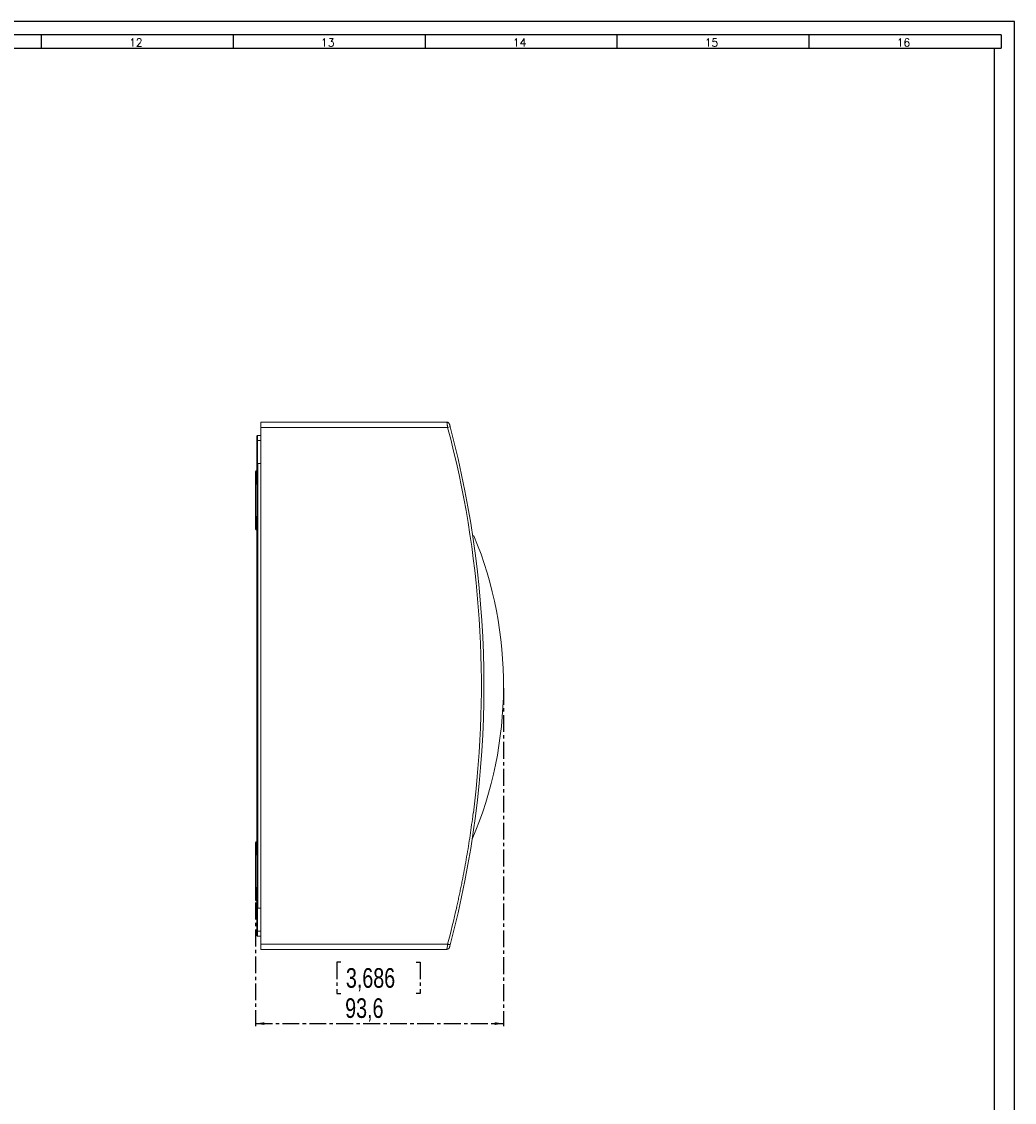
# Model space of a CAD drawing. Header units: millimetres. Extents: x 0 to 1189, y 0 to 841.
# Tile 7 of 7: x 814 to 1189, y 433 to 841. Entities that reach past the tile are written whole.
import ezdxf

# ---------------------------------------------------------------- set-up
doc = ezdxf.new("R2010")
doc.units = ezdxf.units.MM
doc.linetypes.add('CENTER', pattern=[10.16, 6.35, -1.27, 1.27, -1.27])
doc.layers.add('CENTRO', color=7, linetype='CENTER')
doc.layers.add('FORMATO', color=7, linetype='Continuous')
doc.styles.add('SLDTEXTSTYLE0', font='ROMANS')
doc.styles.add('SLDTEXTSTYLE3', font='TXT', dxfattribs={"width": 0.75})
doc.dimstyles.new('SLDDIMSTYLE0', dxfattribs={"dimtxt": 7.408333, "dimasz": 3.302, "dimexe": 0, "dimexo": 0.0625, "dimgap": 1.852083, "dimtad": 1, "dimdec": 1, "dimrnd": 1e-09, "dimzin": 12, "dimdsep": 46, "dimtxsty": 'SLDTEXTSTYLE3', "dimsah": 1, "dimcen": 0.09, "dimadec": 0, "dimazin": 3, "dimtfac": 1, "dimtdec": 1, "dimtofl": 0, "dimtmove": 0, "dimatfit": 3, "dimfxl": 1, "dimfrac": 2, "dimtolj": 1, "dimtzin": 12, "dimarcsym": 0})

# ---------------------------------------------------------------- blocks, each defined once
blk = doc.blocks.new('_D_1')
at = {"layer": 'CENTRO'}
for p, q in [((996.21, 589.44), (996.21, 461.81)), ((902.6, 508.46), (902.6, 461.81)), ((934.82, 485.96), (933.32, 485.96)), ((933.32, 485.96), (933.32, 474.19)), ((963.2, 485.96), (964.71, 485.96)), ((964.71, 485.96), (964.71, 474.19)), ((933.32, 474.19), (934.82, 474.19)), ((964.71, 474.19), (963.2, 474.19)), ((902.6, 462.81), (996.21, 462.81))]:
    blk.add_line(p, q, dxfattribs=at)
for points in [[(902.6, 462.81), (905.9, 462.3), (905.9, 463.32)], [(996.21, 462.81), (992.91, 463.32), (992.91, 462.3)]]:
    blk.add_solid(points, dxfattribs=at)
at = {"layer": 'CENTRO', "char_height": 7.408, "attachment_point": 1, "style": 'SLDTEXTSTYLE3'}
for s, insert in [('3,686', (936.7, 483.74, 0.1)), ('93,6', (936.43, 472.36, 0.1))]:
    blk.add_mtext(s, dxfattribs=dict(at, insert=insert))

msp = doc.modelspace()

# ---------------------------------------------------------------- linework, layer by layer
at = {"color": 7, "linetype": 'Continuous', "lineweight": 15}
for p, q in [((904.6, 687.81), (904.6, 689.81)), ((974.83, 689.81), (904.6, 689.81)), ((904.6, 687.81), (904.6, 492.81)), ((931.6, 687.81), (904.6, 687.81)), ((975.1, 687.81), (931.6, 687.81)), ((975.1, 687.81), (976.06, 688.07)), ((903.1, 674.16), (903.1, 683.11)), ((904.6, 684.76), (903.3, 684.76)), ((903.3, 682.94), (903.3, 683.76)), ((904.6, 682.94), (903.3, 682.94)), ((903.3, 674.15), (903.3, 682.94)), ((903.1, 506.47), (903.1, 674.16)), ((904.6, 674.19), (903.5, 674.19)), ((903.5, 674.19), (903.5, 506.43)), ((902.6, 660.31), (902.6, 671.16)), ((903.1, 671.56), (903, 671.56)), ((902.6, 649.46), (902.6, 660.31)), ((903, 649.06), (903.1, 649.06)), ((985.04, 646.89), (984.58, 646.9)), ((902.6, 520.31), (902.6, 531.16)), ((903.1, 531.56), (903, 531.56)), ((902.6, 509.46), (902.6, 520.31)), ((903, 509.06), (903.1, 509.06)), ((903.1, 497.52), (903.1, 506.47)), ((903.3, 506.47), (903.3, 497.68)), ((903.5, 506.43), (904.6, 506.43)), ((978.5, 506.69), (978.51, 506.68)), ((903.3, 496.86), (903.3, 497.68)), ((903.3, 497.68), (904.6, 497.68)), ((903.3, 495.86), (904.6, 495.86)), ((904.6, 492.81), (931.6, 492.81)), ((904.6, 490.81), (904.6, 492.81)), ((974.83, 490.81), (904.6, 490.81)), ((931.6, 492.81), (975.1, 492.81)), ((974.84, 490.88), (974.83, 490.81)), ((974.83, 490.85), (974.98, 490.82))]:
    msp.add_line(p, q, dxfattribs=at)
at = {"color": 8, "linetype": 'Continuous', "lineweight": 15}
for p, q in [((903.3, 683.76), (903.3, 684.76)), ((903, 666.33), (903, 671.56)), ((903, 649.06), (903, 654.3)), ((903, 526.33), (903, 531.56)), ((903, 509.06), (903, 514.3)), ((903.3, 495.86), (903.3, 496.86))]:
    msp.add_line(p, q, dxfattribs=at)
at = {"color": 7, "linetype": 'Continuous', "lineweight": 15}
for centre, radius, start, end in [((974.83, 688.81), 1, 14.9986, 90), ((608.64, 590.31), 379.21, 352.7303, 14.899), ((607.19, 590.31), 381.61, 345.1572, 14.8428), ((903.28, 683.13), 0.185, 186.2435, 275.1111), ((903, 671.16), 0.4, 90, 180), ((903, 649.46), 0.4, 180, 270), ((847.96, 590.44), 148.25, 336.9512, 22.3834), ((990.7, 522.91), 20.3, 106.9095, 107.0241), ((903, 531.16), 0.4, 90, 180), ((903, 509.46), 0.4, 180, 270), ((608.64, 590.31), 379.21, 345.101, 347.2591), ((903.28, 497.5), 0.185, 84.8889, 173.7565), ((974.83, 491.81), 1, 270, 345.0014)]:
    msp.add_arc(centre, radius, start, end, dxfattribs=at)
for centre, start_param, end_param in [((903.5, 673.91), 1.570796, 2.094395), ((903.5, 506.71), 4.18879, 4.712389)]:
    msp.add_ellipse(centre, major_axis=(0.4, 0), ratio=0.700208, start_param=start_param, end_param=end_param, dxfattribs=at)
for points, knots in [([(975.1, 687.81), (975.08, 687.94), (975.06, 688.07), (975.03, 688.32), (975.01, 688.45), (974.98, 688.69), (974.96, 688.8), (974.94, 689.02), (974.92, 689.12), (974.9, 689.31), (974.89, 689.39), (974.87, 689.54), (974.86, 689.6), (974.84, 689.76), (974.83, 689.81), (974.83, 689.81)], [0, 0, 0, 0, 0.125, 0.125, 0.25, 0.25, 0.375, 0.375, 0.5, 0.5, 0.625, 0.625, 0.75, 0.75, 1, 1, 1, 1]), ([(974.98, 689.8), (974.96, 689.8), (974.91, 689.81), (974.86, 689.78), (974.83, 689.77)], [0, 0, 0, 0, 0.4966805, 1, 1, 1, 1]), ([(975.8, 689.07), (975.8, 689.07), (975.83, 688.96), (975.9, 688.68), (975.93, 688.57), (975.99, 688.33), (976.03, 688.2), (976.06, 688.07)], [0, 0, 0, 0, 0.5, 0.5, 0.75, 0.75, 1, 1, 1, 1]), ([(903.3, 684.76), (903.28, 684.76), (903.26, 684.76), (903.22, 684.75), (903.18, 684.72), (903.15, 684.7), (903.13, 684.68), (903.12, 684.66), (903.12, 684.65), (903.11, 684.63), (903.1, 684.6), (903.1, 684.59), (903.1, 684.56), (903.1, 684.55)], [0, 0, 0, 0, 0.1168544, 0.2305981, 0.335041, 0.4267365, 0.4683859, 0.5083688, 0.5484285, 0.590812, 0.6916961, 0.8284698, 1, 1, 1, 1]), ([(903.1, 684.55), (903.1, 684.55), (903.1, 684.55), (903.1, 684.48), (903.1, 684.34), (903.1, 684.16), (903.1, 683.96), (903.1, 683.83), (903.1, 683.76)], [0, 0, 0, 0, 0.0391882, 0.2469369, 0.4546856, 0.6534853, 0.8364976, 1, 1, 1, 1]), ([(903.1, 683.76), (903.1, 683.76), (903.12, 683.76), (903.19, 683.76), (903.25, 683.76), (903.3, 683.76)], [0, 0, 0, 0, 0.5, 0.5, 1, 1, 1, 1]), ([(903.1, 683.11), (903.1, 683.18), (903.1, 683.28), (903.1, 683.51), (903.1, 683.64), (903.1, 683.76)], [0, 0, 0, 0, 0.5, 0.5, 1, 1, 1, 1]), ([(903.3, 674.15), (903.24, 674.13), (903.19, 674.13), (903.11, 674.13), (903.1, 674.15), (903.1, 674.16)], [0, 0, 0, 0, 0.5, 0.5, 1, 1, 1, 1]), ([(978.5, 506.69), (978.64, 507.35), (978.94, 508.68), (979.37, 510.67), (979.79, 512.66), (980.2, 514.65), (981, 518.67), (982.13, 524.71), (983.46, 532.81), (984.29, 538.69), (984.7, 541.86), (984.76, 542.32)], [0, 0, 0, 0, 0.056254, 0.112511, 0.168773, 0.225041, 0.281317, 0.508152, 0.734941, 0.961789, 1, 1, 1, 1]), ([(903.3, 506.47), (903.24, 506.49), (903.19, 506.5), (903.11, 506.49), (903.1, 506.48), (903.1, 506.47)], [0, 0, 0, 0, 0.5, 0.5, 1, 1, 1, 1]), ([(903.1, 496.86), (903.1, 496.99), (903.1, 497.12), (903.1, 497.35), (903.1, 497.45), (903.1, 497.52)], [0, 0, 0, 0, 0.5, 0.5, 1, 1, 1, 1]), ([(903.1, 496.86), (903.1, 496.86), (903.12, 496.86), (903.19, 496.86), (903.25, 496.86), (903.3, 496.86)], [0, 0, 0, 0, 0.5, 0.5, 1, 1, 1, 1]), ([(903.1, 496.86), (903.1, 496.8), (903.1, 496.66), (903.1, 496.47), (903.1, 496.32), (903.1, 496.26), (903.1, 496.24)], [0, 0, 0, 0, 0.2627871, 0.5569313, 0.8764497, 1, 1, 1, 1]), ([(903.1, 496.24), (903.1, 496.18), (903.1, 496.09), (903.11, 495.99), (903.16, 495.92), (903.22, 495.87), (903.27, 495.86), (903.3, 495.86)], [0, 0, 0, 0, 0.375276, 0.578778, 0.740352, 0.877941, 1, 1, 1, 1]), ([(976.06, 492.56), (976.06, 492.56), (976.04, 492.56), (975.95, 492.59), (975.87, 492.61), (975.68, 492.66), (975.57, 492.69), (975.33, 492.75), (975.21, 492.78), (975.1, 492.81)], [0, 0, 0, 0, 0.25, 0.25, 0.5, 0.5, 0.75, 0.75, 1, 1, 1, 1]), ([(975.74, 491.41), (975.75, 491.43), (975.78, 491.49), (975.8, 491.59), (975.82, 491.63)], [0, 0, 0, 0, 0.5162334, 1, 1, 1, 1]), ([(976.06, 492.56), (976.03, 492.43), (975.99, 492.3), (975.93, 492.06), (975.9, 491.95), (975.85, 491.76), (975.83, 491.68), (975.8, 491.58), (975.8, 491.55), (975.8, 491.55)], [0, 0, 0, 0, 0.25, 0.25, 0.5, 0.5, 0.75, 0.75, 1, 1, 1, 1])]:
    msp.add_open_spline(points, degree=3, knots=knots, dxfattribs=at)
at = {"color": 8, "linetype": 'Continuous', "lineweight": 15}
msp.add_open_spline([(975.1, 492.81), (975.06, 492.55), (974.99, 492.03), (974.9, 491.37), (974.85, 490.96), (974.84, 490.9), (974.84, 490.88)], degree=3, knots=[0, 0, 0, 0, 0.282826, 0.564686, 0.846657, 1, 1, 1, 1], dxfattribs=at)
at = {"layer": 'FORMATO'}
for p, q in [((1189, 841), (0, 841)), ((1189, 0), (1189, 841)), ((1184, 836), (25, 836)), ((821.73, 836), (821.73, 831)), ((894.16, 836), (894.16, 831)), ((966.59, 836), (966.59, 831)), ((1039.02, 836), (1039.02, 831)), ((1111.45, 836), (1111.45, 831)), ((1184, 836), (1184, 831)), ((25, 831), (1184, 831)), ((1181.52, 5), (1181.52, 831))]:
    msp.add_line(p, q, dxfattribs=at)

# ---------------------------------------------------------------- texts
at = {"layer": 'FORMATO', "char_height": 3, "attachment_point": 2, "style": 'SLDTEXTSTYLE0'}
for s, insert in [('12', (857.41, 834.6)), ('13', (929.84, 834.6)), ('14', (1002.27, 834.6)), ('15', (1074.7, 834.6)), ('16', (1147.13, 834.6))]:
    msp.add_mtext(s, dxfattribs=dict(at, insert=insert))

# ---------------------------------------------------------------- dimensions: what is measured, and where the dimension line sits
at = {"layer": 'CENTRO'}
dim = msp.add_linear_dim(base=(996.21, 462.81), p1=(902.6, 509.46), p2=(996.21, 590.44), dimstyle='SLDDIMSTYLE0', dxfattribs=at)
dim.commit()
dim.dimension.update_dxf_attribs({"geometry": '_D_1', "text_midpoint": (949.01, 462.81), "dimtype": 160})

doc.saveas('drawing.dxf')
